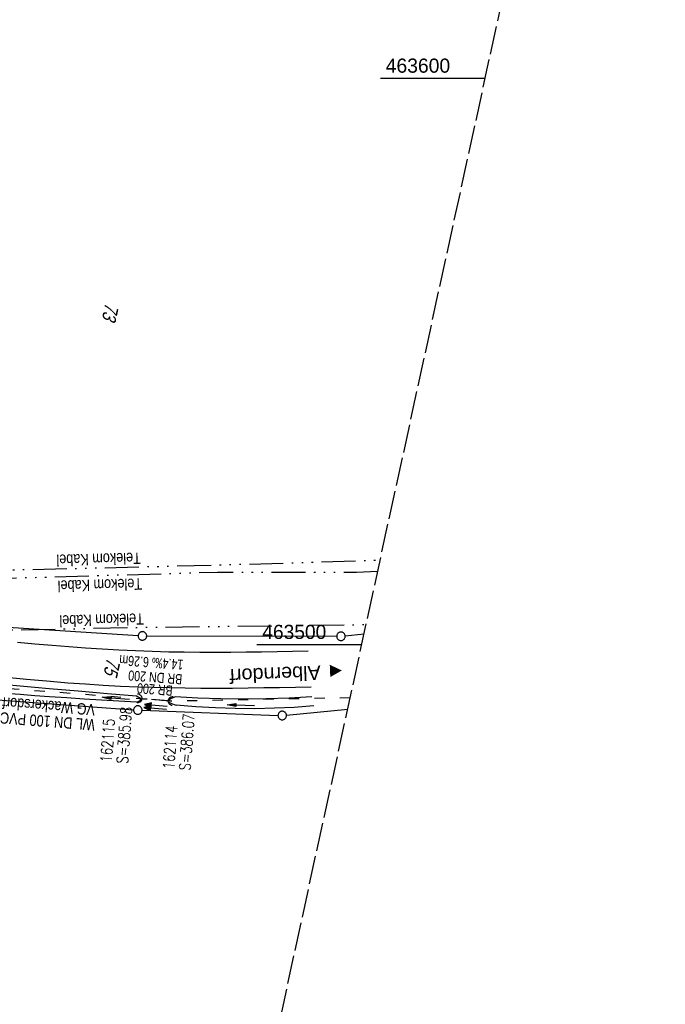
# Model space of a CAD drawing. Extents: x 510946 to 511423, y 462842 to 463807.
# Tile 27 of 33: x 511309 to 511423, y 463436 to 463610. Entities that reach past the tile are written whole.
import ezdxf
from ezdxf.enums import TextEntityAlignment as Align

# ---------------------------------------------------------------- set-up
doc = ezdxf.new("R2010")
doc.units = 0
doc.header["$LTSCALE"] = 10
doc.header["$MEASUREMENT"] = 0
for name, pattern in [('ACAD_ISO03W100', [30, 12, -18]), ('ACAD_ISO14W100', [25.5, 12, -3, 0.5, -3, 0.5, -3, 0.5, -3]), ('AUSGEZOGEN', [0]), ('LT00', [0]), ('LT12', [0.4, 0.3, -0.1]), ('LT14', [0.6, 0.5, -0.1]), ('STRICHLINIE2', [0.375, 0.25, -0.125])]:
    doc.linetypes.add(name, pattern=pattern)
doc.layers.get('0').update_dxf_attribs({"linetype": 'LT00'})
for name, color, linetype in [('--EK_FBR', 1, 'LT00'), ('--EK_Halt-Pfeil', 4, 'LT00'), ('--EK_Haltung', 7, 'STRICHLINIE2'), ('--EK_Haltung-Text', 140, 'LT00'), ('--EK_Schacht-Text', 5, 'LT00'), ('--EL_Halt-Pfeil', 4, 'LT00'), ('--EL_Haltung', 182, 'STRICHLINIE2'), ('--EL_Haltung-Text', 182, 'LT00'), ('DFK_FLUR_NR', 250, 'LT00'), ('DFK_GZPKT', 250, 'LT00'), ('DFK_KATASTER', 250, 'LT00'), ('DL', 182, 'LT12'), ('DL_PFEIL', 201, 'LT00'), ('DL_TEXT', 182, 'LT00'), ('ORTSRICHTUNG', 7, 'Continuous'), ('PFEIL', 140, 'AUSGEZOGEN'), ('TELEKOM', 210, 'ACAD_ISO14W100'), ('TELEKOM_TEXT', 210, 'Continuous'), ('V105_AFBR_BAB', 250, 'LT00'), ('V105_GRABEN', 250, 'LT00'), ('V105_RASTER', 250, 'LT00'), ('V105_UK_DURCH', 182, 'LT00'), ('WASSERLTG', 130, 'ACAD_ISO03W100'), ('WASSERLTG_TEXT', 130, 'Continuous')]:
    doc.layers.add(name, color=color, linetype=linetype)
doc.layers.add('-BLATT_105-RAND', color=7, linetype='LT14', plot=False)
doc.styles.add('Beschrift', font='ARIAL.TTF')
doc.styles.add('Haltungsbeschriftung', font='ARIAL.TTF', dxfattribs={"width": 0.75})
doc.styles.add('schachtbeschriftung', font='romans.shx', dxfattribs={"width": 0.75, "height": 2})
doc.styles.get("Standard").update_dxf_attribs({"font": 'ARIAL.TTF'})
doc.styles.add('Versorgungsltg', font='ARIAL.TTF', dxfattribs={"width": 0.8, "height": 2})

# ---------------------------------------------------------------- blocks, each defined once
blk = doc.blocks.new('SYMB7010')
at = {"color": 0, "linetype": 'ByBlock'}
for points in [[(-0.031408, 0.499213), (-0.093728, 0.49134), (-0.15457, 0.475719), (-0.212975, 0.452595), (-0.268021, 0.422333), (-0.31884, 0.385411), (-0.36463, 0.342411), (-0.40467, 0.29401), (-0.438329, 0.240973), (-0.465074, 0.184136), (-0.484486, 0.124395), (-0.496256, 0.062692), (-0.5002, 0)], [(-0.5002, 0), (-0.496256, -0.062692), (-0.484486, -0.124395), (-0.465075, -0.184136), (-0.438329, -0.240973), (-0.404671, -0.29401), (-0.36463, -0.342411), (-0.31884, -0.385411), (-0.268021, -0.422333), (-0.212975, -0.452595), (-0.154571, -0.475719), (-0.093728, -0.49134), (-0.031408, -0.499213), (0.031408, -0.499213)], [(0.5002, 0), (0.496256, 0.062692), (0.484485, 0.124395), (0.465074, 0.184136), (0.438329, 0.240973), (0.40467, 0.29401), (0.36463, 0.342411), (0.31884, 0.385411), (0.268021, 0.422333), (0.212975, 0.452595), (0.15457, 0.475719), (0.093728, 0.49134), (0.031408, 0.499213), (-0.031408, 0.499213)], [(0.031408, -0.499213), (0.093728, -0.491341), (0.15457, -0.475719), (0.212975, -0.452595), (0.268021, -0.422333), (0.31884, -0.385411), (0.36463, -0.342411), (0.404671, -0.294011), (0.438329, -0.240974), (0.465075, -0.184136), (0.484486, -0.124395), (0.496256, -0.062692), (0.500201, 0)]]:
    blk.add_lwpolyline(points, dxfattribs=at)
blk = doc.blocks.new('Pfreil3')
at = {"layer": 'PFEIL'}
blk.add_hatch(color=256, dxfattribs=at).paths.add_polyline_path([(-1.55, 0.27), (-1.55, -0.27), (0, 0)])
for p, q in [((-1.55, 0), (-4.83, 0)), ((-1.55, -0.27), (-1.55, 0.27)), ((-1.55, 0.27), (0, 0)), ((0, 0), (-1.55, -0.27))]:
    blk.add_line(p, q, dxfattribs=at)
blk = doc.blocks.new('SYMB1107')
at = {"color": 0, "linetype": 'ByBlock'}
for points in [[(-0.2, 0), (-0.196157, 0.039018), (-0.184776, 0.076537), (-0.166294, 0.111114), (-0.141421, 0.141421), (-0.111114, 0.166294), (-0.076537, 0.184776), (-0.039018, 0.196157), (0, 0.2)], [(0, 0.2), (0.039018, 0.196157), (0.076537, 0.184776), (0.111114, 0.166294), (0.141421, 0.141421), (0.166294, 0.111114), (0.184776, 0.076537), (0.196157, 0.039018), (0.2, 0)]]:
    blk.add_lwpolyline(points, dxfattribs=at)
blk = doc.blocks.new('SYMB0070')
at = {"color": 0, "linetype": 'ByBlock'}
for p, q in [((-0.5, 0), (0.2, 0)), ((0.5, 0), (0.2, 0.1)), ((0.2, 0.1), (0.2, 0)), ((0.468, 0), (0.21, 0.086)), ((0.21, 0.086), (0.21, -0.086)), ((0.21, -0.086), (0.468, 0)), ((0.22, -0.072), (0.437, 0)), ((0.23, -0.058), (0.405, 0)), ((0.24, -0.045), (0.374, 0)), ((0.342, 0), (0.25, 0.031)), ((0.25, 0.031), (0.25, -0.031)), ((0.25, -0.031), (0.342, 0)), ((0.26, -0.017), (0.31, 0)), ((0.27, -0.003), (0.279, 0))]:
    blk.add_line(p, q, dxfattribs=at)
for points in [[(0.2, 0), (0.2, -0.1), (0.5, 0)], [(0.437, 0), (0.22, 0.072), (0.22, -0.072)], [(0.405, 0), (0.23, 0.058), (0.23, -0.058)], [(0.374, 0), (0.24, 0.045), (0.24, -0.045)], [(0.31, 0), (0.26, 0.017), (0.26, -0.017)], [(0.279, 0), (0.27, 0.003), (0.27, -0.003)]]:
    blk.add_lwpolyline(points, dxfattribs=at)

msp = doc.modelspace()

# ---------------------------------------------------------------- linework, layer by layer
at = {"layer": '--EK_FBR'}
for points in [[(511360.24, 463498.83), (511357.51, 463498.78), (511354.78, 463498.73), (511352.04, 463498.68), (511349.31, 463498.64), (511346.58, 463498.62), (511343.85, 463498.6), (511341.12, 463498.61), (511338.39, 463498.64), (511335.66, 463498.69), (511332.71, 463498.78), (511329.76, 463498.89), (511326.82, 463499.03), (511323.87, 463499.2), (511320.93, 463499.39), (511317.99, 463499.61), (511315.05, 463499.84), (511311.99, 463500.11), (511308.93, 463500.4)], [(511306.34, 463494.31), (511310.55, 463493.89), (511314.76, 463493.52), (511317.85, 463493.28), (511320.94, 463493.05), (511324.04, 463492.86), (511327.14, 463492.69), (511330.23, 463492.56), (511333.01, 463492.47), (511335.78, 463492.4), (511338.56, 463492.36), (511341.33, 463492.34), (511344.11, 463492.33), (511346.88, 463492.34), (511349.66, 463492.36), (511352.43, 463492.4), (511355.21, 463492.44), (511357.99, 463492.48), (511360.76, 463492.53)]]:
    msp.add_lwpolyline(points, dxfattribs=at)
at = {"layer": '--EK_Haltung'}
msp.add_line((511335.6, 463490.09), (511330.85, 463490.45), dxfattribs=at)
at = {"layer": '--EL_Haltung'}
msp.add_line((511335.6, 463490.09), (511330.85, 463490.45), dxfattribs=at)
at = {"layer": '-BLATT_105-RAND'}
msp.add_lwpolyline([(511142.88, 463807.06), (510946, 462903.25), (511226.43, 462842.17), (511423.3, 463745.98), (511142.88, 463807.06)], dxfattribs=at)
at = {"layer": 'DFK_KATASTER'}
for p, q in [((511303.6, 463503.32), (511330.25, 463501.59)), ((511331.75, 463501.54), (511365.3, 463501.47)), ((511366.8, 463501.55), (511370.14, 463501.92)), ((511301.87, 463490.49), (511329.43, 463488.5)), ((511356.43, 463487.55), (511367.23, 463488.59)), ((511330.93, 463488.42), (511354.93, 463487.51))]:
    msp.add_line(p, q, dxfattribs=at)
at = {"layer": 'DL'}
msp.add_line((511335.6, 463490.09), (511330.85, 463490.45), dxfattribs=at)
at = {"layer": 'TELEKOM', "ltscale": 0.05, "flags": 128}
for points in [[(511081.57, 463525.61), (511093.66, 463527.15), (511114.78, 463528.6), (511137.71, 463528.24), (511157, 463524.97), (511171.74, 463522.32), (511180.88, 463508.13), (511180.16, 463503.81), (511222.61, 463495.38), (511249.78, 463491.39), (511265.59, 463512.17), (511343.88, 463514.06), (511372.97, 463514.92)], [(511264.56, 463510.51), (511344.24, 463512.81), (511368.78, 463512.81), (511372.54, 463512.97)], [(511258.61, 463502.84), (511272.75, 463502.22), (511309.56, 463502.63), (511330.98, 463503.05), (511370.49, 463503.55)]]:
    msp.add_lwpolyline(points, dxfattribs=at)
at = {"layer": 'V105_AFBR_BAB'}
for points in [[(511360.24, 463498.83), (511357.51, 463498.78), (511354.78, 463498.73), (511352.04, 463498.68), (511349.31, 463498.64), (511346.58, 463498.62), (511343.85, 463498.6), (511341.12, 463498.61), (511338.39, 463498.64), (511335.66, 463498.69), (511332.71, 463498.78), (511329.76, 463498.89), (511326.82, 463499.03), (511323.87, 463499.2), (511320.93, 463499.39), (511317.99, 463499.61), (511315.05, 463499.84), (511311.99, 463500.11), (511308.93, 463500.4)], [(511306.34, 463494.31), (511310.55, 463493.89), (511314.76, 463493.52), (511317.85, 463493.28), (511320.94, 463493.05), (511324.04, 463492.86), (511327.14, 463492.69), (511330.23, 463492.56), (511333.01, 463492.47), (511335.78, 463492.4), (511338.56, 463492.36), (511341.33, 463492.34), (511344.11, 463492.33), (511346.88, 463492.34), (511349.66, 463492.36), (511352.43, 463492.4), (511355.21, 463492.44), (511357.99, 463492.48), (511360.76, 463492.53)]]:
    msp.add_lwpolyline(points, dxfattribs=at)
at = {"layer": 'V105_GRABEN'}
for points in [[(511329.98, 463490.89), (511324.83, 463491.33), (511319.68, 463491.77), (511314.53, 463492.21), (511311.98, 463492.43), (511309.44, 463492.65), (511306.89, 463492.88), (511304.35, 463493.12), (511301.81, 463493.37), (511299.27, 463493.64), (511296.73, 463493.93), (511294.2, 463494.24), (511291.66, 463494.57), (511289.14, 463494.93), (511286.6, 463495.33), (511284.06, 463495.75), (511281.53, 463496.19), (511279, 463496.66), (511276.47, 463497.15), (511273.95, 463497.65), (511271.43, 463498.16), (511268.9, 463498.67), (511266.38, 463499.19)], [(511329.93, 463489.82), (511326.86, 463490), (511323.79, 463490.19), (511320.72, 463490.38), (511317.65, 463490.58), (511314.58, 463490.79), (511311.99, 463490.97), (511309.4, 463491.17), (511306.82, 463491.38)], [(511329.93, 463489.82), (511330.22, 463489.95), (511330.47, 463490.08), (511330.64, 463490.22), (511330.71, 463490.35), (511330.65, 463490.48), (511330.48, 463490.62), (511330.25, 463490.75), (511329.98, 463490.89)], [(511336.76, 463490.8), (511336.41, 463490.63), (511336.09, 463490.46), (511335.83, 463490.29), (511335.66, 463490.13), (511335.6, 463489.98), (511335.65, 463489.86), (511335.8, 463489.75), (511336.02, 463489.64), (511336.3, 463489.53), (511336.61, 463489.43), (511336.95, 463489.33)], [(511360.92, 463490.76), (511356.89, 463490.54), (511352.87, 463490.41), (511348.84, 463490.37), (511344.81, 463490.43), (511340.78, 463490.57), (511336.76, 463490.8)], [(511361.23, 463489.17), (511357.76, 463488.92), (511354.29, 463488.76), (511350.82, 463488.69), (511347.35, 463488.71), (511343.87, 463488.83), (511340.41, 463489.03), (511336.95, 463489.33)]]:
    msp.add_lwpolyline(points, dxfattribs=at)
at = {"layer": 'V105_RASTER'}
for p, q in [((511391.5, 463600), (511373, 463600)), ((511351.22, 463500), (511369.72, 463500))]:
    msp.add_line(p, q, dxfattribs=at)
at = {"layer": 'WASSERLTG', "ltscale": 0.015, "flags": 128}
msp.add_lwpolyline([(511367.67, 463490.6), (511335.82, 463490.01), (511301.11, 463492.71), (511274.54, 463497.38), (511195.88, 463498.54), (511174.36, 463502.82), (511158.72, 463504.72), (511145.62, 463509.88), (511130.8, 463523.15), (511103.85, 463522.01), (511074.78, 463494.47)], dxfattribs=at)

# ---------------------------------------------------------------- block references
at = {"layer": '--EK_Halt-Pfeil', "xscale": 3.999999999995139, "yscale": 4, "zscale": 4, "rotation": 175.6822999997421}
msp.add_blockref('SYMB0070', (511333.24, 463488.72), dxfattribs=at)
at = {"layer": '--EL_Halt-Pfeil', "xscale": 3.999999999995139, "yscale": 4, "zscale": 4, "rotation": 175.6822999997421}
msp.add_blockref('SYMB0070', (511333.24, 463488.72), dxfattribs=at)
at = {"layer": 'DFK_GZPKT', "xscale": 1.500000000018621, "yscale": 1.5, "zscale": 1.5, "rotation": 264.7377099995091}
for p in [(511331, 463501.54), (511366.05, 463501.47), (511330.18, 463488.45), (511355.68, 463487.48)]:
    msp.add_blockref('SYMB7010', p, dxfattribs=at)
at = {"layer": 'DL_PFEIL', "xscale": 3.999999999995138, "yscale": 4, "zscale": 4, "rotation": 175.6822999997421}
msp.add_blockref('SYMB0070', (511333.36, 463489.25), dxfattribs=at)
at = {"layer": 'PFEIL'}
for p, rotation in [((511323.91, 463490.7), 176.1492317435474), ((511345.94, 463489.39), 178.5459495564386)]:
    msp.add_blockref('Pfreil3', p, dxfattribs=dict(at, rotation=rotation))
at = {"layer": 'V105_UK_DURCH', "yscale": 4, "zscale": 4}
for p, xscale, rotation in [((511330.1, 463490.51), 3.999999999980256, 267.8690119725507), ((511336.35, 463490.04), 4.00000000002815, 83.37593664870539)]:
    msp.add_blockref('SYMB1107', p, dxfattribs=dict(at, xscale=xscale, rotation=rotation))

# ---------------------------------------------------------------- texts
at = {"layer": '--EK_Haltung-Text', "style": 'Haltungsbeschriftung', "width": 0.75}
for s, p in [('14.4‰ 6.26m', (511338.27, 463497.31)), ('BR DN 200', (511338.08, 463494.75))]:
    msp.add_text(s, height=1.8, rotation=-184.3177, dxfattribs=at).set_placement(p)
at = {"layer": '--EK_Schacht-Text', "style": 'schachtbeschriftung', "width": 0.75}
for s, p in [('S=385.98', (511328.42, 463478.93)), ('162115', (511325.55, 463479.15)), ('S=386.07', (511339.46, 463477.73)), ('162114', (511336.58, 463477.95))]:
    msp.add_text(s, height=2, rotation=-274.3177, dxfattribs=at).set_placement(p)
at = {"layer": '--EL_Haltung-Text', "style": 'Haltungsbeschriftung', "width": 0.75}
msp.add_text('BR DN 200', height=1.8, rotation=-184.3177, dxfattribs=at).set_placement((511338.08, 463494.75))
at = {"layer": 'DFK_FLUR_NR', "oblique": 13.754, "width": 0.75}
for s, p in [('73', (511324.47, 463560.45)), ('75', (511324.76, 463497.78))]:
    msp.add_text(s, height=2.5, rotation=257.7114, dxfattribs=at).set_placement(p)
at = {"layer": 'DL_TEXT', "style": 'Haltungsbeschriftung', "width": 0.75}
msp.add_text('BR 200', height=1.8, rotation=-184.3177, dxfattribs=at).set_placement((511336.39, 463492.74))
at = {"layer": 'ORTSRICHTUNG', "insert": (511356.58, 463496.13), "char_height": 2.5, "attachment_point": 8, "rotation": 182.3579, "style": 'Beschrift'}
msp.add_mtext('◄ Alberndorf', dxfattribs=at)
at = {"layer": 'TELEKOM_TEXT', "style": 'Versorgungsltg', "width": 0.8}
for p in [(511323.24, 463516.08), (511323.46, 463511.51), (511323.77, 463505.35)]:
    msp.add_text('Telekom Kabel', height=2, rotation=181.4856, dxfattribs=at).set_placement(p, align=Align.CENTER)
at = {"layer": 'V105_RASTER'}
for s, width, p in [(' 463600', 0.976, (511373, 463601)), (' 463500', 0.969, (511351.22, 463501))]:
    msp.add_text(s, height=2.5, rotation=-0.0007, dxfattribs=dict(at, width=width)).set_placement(p)
at = {"layer": 'WASSERLTG_TEXT', "insert": (511314.34, 463487.79), "char_height": 2, "attachment_point": 5, "rotation": 175.5576, "line_spacing_factor": 0.8, "style": 'Versorgungsltg'}
msp.add_mtext('WL DN 100 PVC\\PVG Wackersdorf', dxfattribs=at)

doc.saveas('drawing.dxf')
